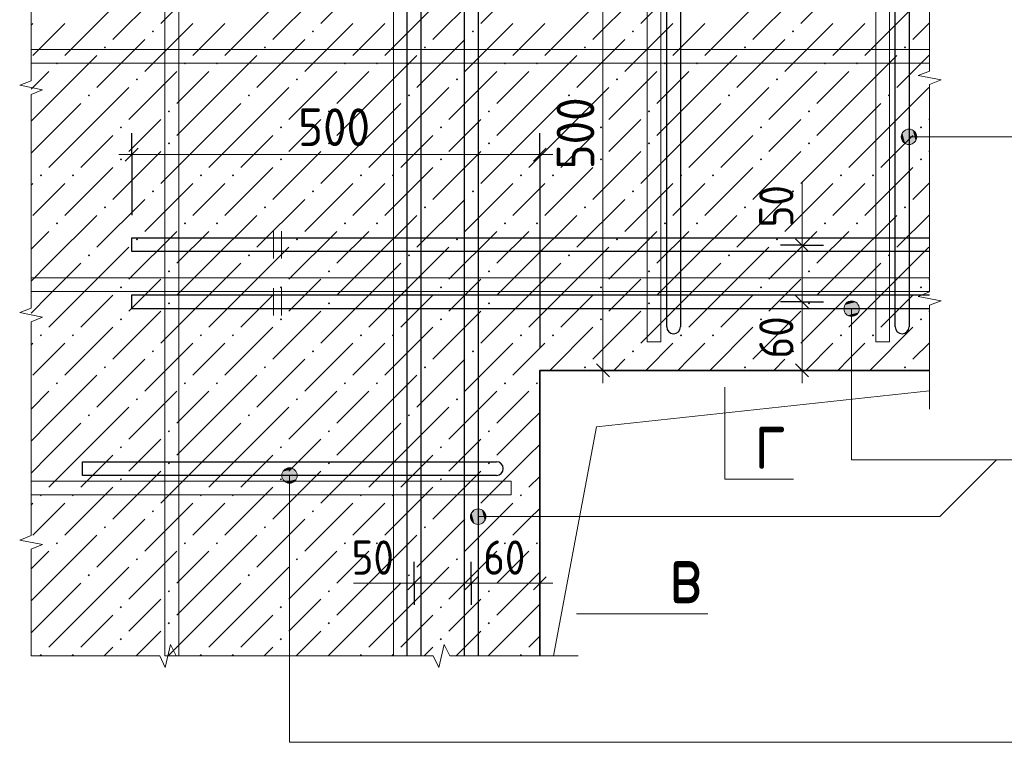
# Model space of a CAD drawing. Header units: millimetres. Extents: x 0 to 59400, y 0 to 42000.
# Tile 11 of 22: x 47408 to 53152, y 19428 to 23645. Entities that reach past the tile are written whole.
import ezdxf

# ---------------------------------------------------------------- set-up
doc = ezdxf.new("R2010")
doc.units = ezdxf.units.MM
for name, color, linetype, lineweight in [('Standard', 7, 'Continuous', 25), ('Размерная линия_ общее', 7, 'Continuous', 13), ('Текст_ общее', 7, 'Continuous', 25)]:
    doc.layers.add(name, color=color, linetype=linetype, lineweight=lineweight)
doc.styles.add('ISOCPEUR', font='txt')

msp = doc.modelspace()

# ---------------------------------------------------------------- hatches: boundary and pattern name
at = {"layer": 'Standard', "linetype": 'Continuous', "lineweight": 13, "transparency": 33554687}
for points in [[(48178.9, 23576.9), (48185.4, 23583.4), (48191.9, 23576.9), (48185.4, 23570.4)], [(49112.3, 23576.9), (49118.8, 23583.4), (49125.3, 23576.9), (49118.8, 23570.4)], [(50045.6, 23576.9), (50052.1, 23583.4), (50058.6, 23576.9), (50052.1, 23570.4)], [(50978.9, 23576.9), (50985.4, 23583.4), (50991.9, 23576.9), (50985.4, 23570.4)], [(51912.3, 23576.9), (51918.8, 23583.4), (51925.3, 23576.9), (51918.8, 23570.4)], [(47898.9, 23483.6), (47905.4, 23490.1), (47911.9, 23483.6), (47905.4, 23477.1)], [(48832.3, 23483.6), (48838.8, 23490.1), (48845.3, 23483.6), (48838.8, 23477.1)], [(49765.6, 23483.6), (49772.1, 23490.1), (49778.6, 23483.6), (49772.1, 23477.1)], [(50698.9, 23483.6), (50705.4, 23490.1), (50711.9, 23483.6), (50705.4, 23477.1)], [(51632.3, 23483.6), (51638.8, 23490.1), (51645.3, 23483.6), (51638.8, 23477.1)], [(52565.6, 23483.6), (52572.1, 23490.1), (52578.6, 23483.6), (52572.1, 23477.1)], [(47618.9, 23390.2), (47625.4, 23396.7), (47631.9, 23390.2), (47625.4, 23383.7)], [(48365.6, 23390.2), (48372.1, 23396.7), (48378.6, 23390.2), (48372.1, 23383.7)], [(48552.3, 23390.2), (48558.8, 23396.7), (48565.3, 23390.2), (48558.8, 23383.7)], [(49298.9, 23390.2), (49305.4, 23396.7), (49311.9, 23390.2), (49305.4, 23383.7)], [(49485.6, 23390.2), (49492.1, 23396.7), (49498.6, 23390.2), (49492.1, 23383.7)], [(50232.3, 23390.2), (50238.8, 23396.7), (50245.3, 23390.2), (50238.8, 23383.7)], [(50418.9, 23390.2), (50425.4, 23396.7), (50431.9, 23390.2), (50425.4, 23383.7)], [(51165.6, 23390.2), (51172.1, 23396.7), (51178.6, 23390.2), (51172.1, 23383.7)], [(51352.3, 23390.2), (51358.8, 23396.7), (51365.3, 23390.2), (51358.8, 23383.7)], [(52098.9, 23390.2), (52105.4, 23396.7), (52111.9, 23390.2), (52105.4, 23383.7)], [(52285.6, 23390.2), (52292.1, 23396.7), (52298.6, 23390.2), (52292.1, 23383.7)], [(48085.6, 23296.9), (48092.1, 23303.4), (48098.6, 23296.9), (48092.1, 23290.4)], [(49018.9, 23296.9), (49025.4, 23303.4), (49031.9, 23296.9), (49025.4, 23290.4)], [(49952.3, 23296.9), (49958.8, 23303.4), (49965.3, 23296.9), (49958.8, 23290.4)], [(50885.6, 23296.9), (50892.1, 23303.4), (50898.6, 23296.9), (50892.1, 23290.4)], [(51818.9, 23296.9), (51825.4, 23303.4), (51831.9, 23296.9), (51825.4, 23290.4)], [(47805.6, 23203.6), (47812.1, 23210.1), (47818.6, 23203.6), (47812.1, 23197.1)], [(48738.9, 23203.6), (48745.4, 23210.1), (48751.9, 23203.6), (48745.4, 23197.1)], [(49672.3, 23203.6), (49678.8, 23210.1), (49685.3, 23203.6), (49678.8, 23197.1)], [(50605.6, 23203.6), (50612.1, 23210.1), (50618.6, 23203.6), (50612.1, 23197.1)], [(51538.9, 23203.6), (51545.4, 23210.1), (51551.9, 23203.6), (51545.4, 23197.1)], [(52472.3, 23203.6), (52478.8, 23210.1), (52485.3, 23203.6), (52478.8, 23197.1)], [(48272.3, 23110.2), (48278.8, 23116.7), (48285.3, 23110.2), (48278.8, 23103.7)], [(49205.6, 23110.2), (49212.1, 23116.7), (49218.6, 23110.2), (49212.1, 23103.7)], [(50138.9, 23110.2), (50145.4, 23116.7), (50151.9, 23110.2), (50145.4, 23103.7)], [(51072.3, 23110.2), (51078.8, 23116.7), (51085.3, 23110.2), (51078.8, 23103.7)], [(52005.6, 23110.2), (52012.1, 23116.7), (52018.6, 23110.2), (52012.1, 23103.7)], [(47992.3, 23016.9), (47998.8, 23023.4), (48005.3, 23016.9), (47998.8, 23010.4)], [(48925.6, 23016.9), (48932.1, 23023.4), (48938.6, 23016.9), (48932.1, 23010.4)], [(49858.9, 23016.9), (49865.4, 23023.4), (49871.9, 23016.9), (49865.4, 23010.4)], [(50792.3, 23016.9), (50798.8, 23023.4), (50805.3, 23016.9), (50798.8, 23010.4)], [(51725.6, 23016.9), (51732.1, 23023.4), (51738.6, 23016.9), (51732.1, 23010.4)], [(52658.9, 23016.9), (52665.4, 23023.4), (52671.9, 23016.9), (52665.4, 23010.4)], [(48272.3, 22923.6), (48278.8, 22930.1), (48285.3, 22923.6), (48278.8, 22917.1)], [(49205.6, 22923.6), (49212.1, 22930.1), (49218.6, 22923.6), (49212.1, 22917.1)], [(50138.9, 22923.6), (50145.4, 22930.1), (50151.9, 22923.6), (50145.4, 22917.1)], [(51072.3, 22923.6), (51078.8, 22930.1), (51085.3, 22923.6), (51078.8, 22917.1)], [(52005.6, 22923.6), (52012.1, 22930.1), (52018.6, 22923.6), (52012.1, 22917.1)], [(47992.3, 22830.2), (47998.8, 22836.7), (48005.3, 22830.2), (47998.8, 22823.7)], [(48925.6, 22830.2), (48932.1, 22836.7), (48938.6, 22830.2), (48932.1, 22823.7)], [(49858.9, 22830.2), (49865.4, 22836.7), (49871.9, 22830.2), (49865.4, 22823.7)], [(50792.3, 22830.2), (50798.8, 22836.7), (50805.3, 22830.2), (50798.8, 22823.7)], [(51725.6, 22830.2), (51732.1, 22836.7), (51738.6, 22830.2), (51732.1, 22823.7)], [(52658.9, 22830.2), (52665.4, 22836.7), (52671.9, 22830.2), (52665.4, 22823.7)], [(47525.6, 22736.9), (47532.1, 22743.4), (47538.6, 22736.9), (47532.1, 22730.4)], [(47712.3, 22736.9), (47718.8, 22743.4), (47725.3, 22736.9), (47718.8, 22730.4)], [(48458.9, 22736.9), (48465.4, 22743.4), (48471.9, 22736.9), (48465.4, 22730.4)], [(48645.6, 22736.9), (48652.1, 22743.4), (48658.6, 22736.9), (48652.1, 22730.4)], [(49392.3, 22736.9), (49398.8, 22743.4), (49405.3, 22736.9), (49398.8, 22730.4)], [(49578.9, 22736.9), (49585.4, 22743.4), (49591.9, 22736.9), (49585.4, 22730.4)], [(50325.6, 22736.9), (50332.1, 22743.4), (50338.6, 22736.9), (50332.1, 22730.4)], [(50512.3, 22736.9), (50518.8, 22743.4), (50525.3, 22736.9), (50518.8, 22730.4)], [(51258.9, 22736.9), (51265.4, 22743.4), (51271.9, 22736.9), (51265.4, 22730.4)], [(51445.6, 22736.9), (51452.1, 22743.4), (51458.6, 22736.9), (51452.1, 22730.4)], [(52192.3, 22736.9), (52198.8, 22743.4), (52205.3, 22736.9), (52198.8, 22730.4)], [(52378.9, 22736.9), (52385.4, 22743.4), (52391.9, 22736.9), (52385.4, 22730.4)], [(48178.9, 22643.6), (48185.4, 22650.1), (48191.9, 22643.6), (48185.4, 22637.1)], [(49112.3, 22643.6), (49118.8, 22650.1), (49125.3, 22643.6), (49118.8, 22637.1)], [(50045.6, 22643.6), (50052.1, 22650.1), (50058.6, 22643.6), (50052.1, 22637.1)], [(50978.9, 22643.6), (50985.4, 22650.1), (50991.9, 22643.6), (50985.4, 22637.1)], [(51912.3, 22643.6), (51918.8, 22650.1), (51925.3, 22643.6), (51918.8, 22637.1)], [(47898.9, 22550.2), (47905.4, 22556.7), (47911.9, 22550.2), (47905.4, 22543.7)], [(48832.3, 22550.2), (48838.8, 22556.7), (48845.3, 22550.2), (48838.8, 22543.7)], [(49765.6, 22550.2), (49772.1, 22556.7), (49778.6, 22550.2), (49772.1, 22543.7)], [(50698.9, 22550.2), (50705.4, 22556.7), (50711.9, 22550.2), (50705.4, 22543.7)], [(51632.3, 22550.2), (51638.8, 22556.7), (51645.3, 22550.2), (51638.8, 22543.7)], [(52565.6, 22550.2), (52572.1, 22556.7), (52578.6, 22550.2), (52572.1, 22543.7)], [(47618.9, 22456.9), (47625.4, 22463.4), (47631.9, 22456.9), (47625.4, 22450.4)], [(48365.6, 22456.9), (48372.1, 22463.4), (48378.6, 22456.9), (48372.1, 22450.4)], [(48552.3, 22456.9), (48558.8, 22463.4), (48565.3, 22456.9), (48558.8, 22450.4)], [(49298.9, 22456.9), (49305.4, 22463.4), (49311.9, 22456.9), (49305.4, 22450.4)], [(49485.6, 22456.9), (49492.1, 22463.4), (49498.6, 22456.9), (49492.1, 22450.4)], [(50232.3, 22456.9), (50238.8, 22463.4), (50245.3, 22456.9), (50238.8, 22450.4)], [(50418.9, 22456.9), (50425.4, 22463.4), (50431.9, 22456.9), (50425.4, 22450.4)], [(51165.6, 22456.9), (51172.1, 22463.4), (51178.6, 22456.9), (51172.1, 22450.4)], [(51352.3, 22456.9), (51358.8, 22463.4), (51365.3, 22456.9), (51358.8, 22450.4)], [(52098.9, 22456.9), (52105.4, 22463.4), (52111.9, 22456.9), (52105.4, 22450.4)], [(52285.6, 22456.9), (52292.1, 22463.4), (52298.6, 22456.9), (52292.1, 22450.4)], [(48085.6, 22363.5), (48092.1, 22370.1), (48098.6, 22363.5), (48092.1, 22357.1)], [(49018.9, 22363.5), (49025.4, 22370.1), (49031.9, 22363.5), (49025.4, 22357.1)], [(49952.3, 22363.5), (49958.8, 22370.1), (49965.3, 22363.5), (49958.8, 22357.1)], [(50885.6, 22363.5), (50892.1, 22370.1), (50898.6, 22363.5), (50892.1, 22357.1)], [(51818.9, 22363.5), (51825.4, 22370.1), (51831.9, 22363.5), (51825.4, 22357.1)], [(47805.6, 22270.2), (47812.1, 22276.7), (47818.6, 22270.2), (47812.1, 22263.7)], [(48738.9, 22270.2), (48745.4, 22276.7), (48751.9, 22270.2), (48745.4, 22263.7)], [(49672.3, 22270.2), (49678.8, 22276.7), (49685.3, 22270.2), (49678.8, 22263.7)], [(50605.6, 22270.2), (50612.1, 22276.7), (50618.6, 22270.2), (50612.1, 22263.7)], [(51538.9, 22270.2), (51545.4, 22276.7), (51551.9, 22270.2), (51545.4, 22263.7)], [(52472.3, 22270.2), (52478.8, 22276.7), (52485.3, 22270.2), (52478.8, 22263.7)], [(48272.3, 22176.9), (48278.8, 22183.4), (48285.3, 22176.9), (48278.8, 22170.4)], [(49205.6, 22176.9), (49212.1, 22183.4), (49218.6, 22176.9), (49212.1, 22170.4)], [(50138.9, 22176.9), (50145.4, 22183.4), (50151.9, 22176.9), (50145.4, 22170.4)], [(51072.3, 22176.9), (51078.8, 22183.4), (51085.3, 22176.9), (51078.8, 22170.4)], [(52005.6, 22176.9), (52012.1, 22183.4), (52018.6, 22176.9), (52012.1, 22170.4)], [(47992.3, 22083.6), (47998.8, 22090.1), (48005.3, 22083.6), (47998.8, 22077.1)], [(48925.6, 22083.6), (48932.1, 22090.1), (48938.6, 22083.6), (48932.1, 22077.1)], [(49858.9, 22083.6), (49865.4, 22090.1), (49871.9, 22083.6), (49865.4, 22077.1)], [(50792.3, 22083.6), (50798.8, 22090.1), (50805.3, 22083.6), (50798.8, 22077.1)], [(51725.6, 22083.6), (51732.1, 22090.1), (51738.6, 22083.6), (51732.1, 22077.1)], [(52658.9, 22083.6), (52665.4, 22090.1), (52671.9, 22083.6), (52665.4, 22077.1)], [(48272.3, 21990.2), (48278.8, 21996.7), (48285.3, 21990.2), (48278.8, 21983.7)], [(49205.6, 21990.2), (49212.1, 21996.7), (49218.6, 21990.2), (49212.1, 21983.7)], [(50138.9, 21990.2), (50145.4, 21996.7), (50151.9, 21990.2), (50145.4, 21983.7)], [(51072.3, 21990.2), (51078.8, 21996.7), (51085.3, 21990.2), (51078.8, 21983.7)], [(52005.6, 21990.2), (52012.1, 21996.7), (52018.6, 21990.2), (52012.1, 21983.7)], [(47992.3, 21896.9), (47998.8, 21903.4), (48005.3, 21896.9), (47998.8, 21890.4)], [(48925.6, 21896.9), (48932.1, 21903.4), (48938.6, 21896.9), (48932.1, 21890.4)], [(49858.9, 21896.9), (49865.4, 21903.4), (49871.9, 21896.9), (49865.4, 21890.4)], [(50792.3, 21896.9), (50798.8, 21903.4), (50805.3, 21896.9), (50798.8, 21890.4)], [(51725.6, 21896.9), (51732.1, 21903.4), (51738.6, 21896.9), (51732.1, 21890.4)], [(52658.9, 21896.9), (52665.4, 21903.4), (52671.9, 21896.9), (52665.4, 21890.4)], [(47525.6, 21803.6), (47532.1, 21810.1), (47538.6, 21803.6), (47532.1, 21797.1)], [(47712.3, 21803.6), (47718.8, 21810.1), (47725.3, 21803.6), (47718.8, 21797.1)], [(48458.9, 21803.6), (48465.4, 21810.1), (48471.9, 21803.6), (48465.4, 21797.1)], [(48645.6, 21803.6), (48652.1, 21810.1), (48658.6, 21803.6), (48652.1, 21797.1)], [(49392.3, 21803.6), (49398.8, 21810.1), (49405.3, 21803.6), (49398.8, 21797.1)], [(49578.9, 21803.6), (49585.4, 21810.1), (49591.9, 21803.6), (49585.4, 21797.1)], [(50325.6, 21803.6), (50332.1, 21810.1), (50338.6, 21803.6), (50332.1, 21797.1)], [(50512.3, 21803.6), (50518.8, 21810.1), (50525.3, 21803.6), (50518.8, 21797.1)], [(51258.9, 21803.6), (51265.4, 21810.1), (51271.9, 21803.6), (51265.4, 21797.1)], [(51445.6, 21803.6), (51452.1, 21810.1), (51458.6, 21803.6), (51452.1, 21797.1)], [(52192.3, 21803.6), (52198.8, 21810.1), (52205.3, 21803.6), (52198.8, 21797.1)], [(52378.9, 21803.6), (52385.4, 21810.1), (52391.9, 21803.6), (52385.4, 21797.1)], [(48178.9, 21710.2), (48185.4, 21716.7), (48191.9, 21710.2), (48185.4, 21703.7)], [(49112.3, 21710.2), (49118.8, 21716.7), (49125.3, 21710.2), (49118.8, 21703.7)], [(50045.6, 21710.2), (50052.1, 21716.7), (50058.6, 21710.2), (50052.1, 21703.7)], [(50978.9, 21710.2), (50985.4, 21716.7), (50991.9, 21710.2), (50985.4, 21703.7)], [(51912.3, 21710.2), (51918.8, 21716.7), (51925.3, 21710.2), (51918.8, 21703.7)], [(47898.9, 21616.9), (47905.4, 21623.4), (47911.9, 21616.9), (47905.4, 21610.4)], [(48832.3, 21616.9), (48838.8, 21623.4), (48845.3, 21616.9), (48838.8, 21610.4)], [(49765.6, 21616.9), (49772.1, 21623.4), (49778.6, 21616.9), (49772.1, 21610.4)], [(50698.9, 21616.9), (50705.4, 21623.4), (50711.9, 21616.9), (50705.4, 21610.4)], [(51632.3, 21616.9), (51638.8, 21623.4), (51645.3, 21616.9), (51638.8, 21610.4)], [(52565.6, 21616.9), (52572.1, 21623.4), (52578.6, 21616.9), (52572.1, 21610.4)], [(47618.9, 21523.6), (47625.4, 21530.1), (47631.9, 21523.6), (47625.4, 21517.1)], [(48365.6, 21523.6), (48372.1, 21530.1), (48378.6, 21523.6), (48372.1, 21517.1)], [(48552.3, 21523.6), (48558.8, 21530.1), (48565.3, 21523.6), (48558.8, 21517.1)], [(49298.9, 21523.6), (49305.4, 21530.1), (49311.9, 21523.6), (49305.4, 21517.1)], [(49485.6, 21523.6), (49492.1, 21530.1), (49498.6, 21523.6), (49492.1, 21517.1)], [(50232.3, 21523.6), (50238.8, 21530.1), (50245.3, 21523.6), (50238.8, 21517.1)], [(50418.9, 21523.6), (50425.4, 21530.1), (50431.9, 21523.6), (50425.4, 21517.1)], [(48085.6, 21430.2), (48092.1, 21436.7), (48098.6, 21430.2), (48092.1, 21423.7)], [(49018.9, 21430.2), (49025.4, 21436.7), (49031.9, 21430.2), (49025.4, 21423.7)], [(49952.3, 21430.2), (49958.8, 21436.7), (49965.3, 21430.2), (49958.8, 21423.7)], [(47805.6, 21336.9), (47812.1, 21343.4), (47818.6, 21336.9), (47812.1, 21330.4)], [(48738.9, 21336.9), (48745.4, 21343.4), (48751.9, 21336.9), (48745.4, 21330.4)], [(49672.3, 21336.9), (49678.8, 21343.4), (49685.3, 21336.9), (49678.8, 21330.4)], [(48272.3, 21243.6), (48278.8, 21250.1), (48285.3, 21243.6), (48278.8, 21237.1)], [(49205.6, 21243.6), (49212.1, 21250.1), (49218.6, 21243.6), (49212.1, 21237.1)], [(50138.9, 21243.6), (50145.4, 21250.1), (50151.9, 21243.6), (50145.4, 21237.1)], [(47992.3, 21150.2), (47998.8, 21156.7), (48005.3, 21150.2), (47998.8, 21143.7)], [(48925.6, 21150.2), (48932.1, 21156.7), (48938.6, 21150.2), (48932.1, 21143.7)], [(49858.9, 21150.2), (49865.4, 21156.7), (49871.9, 21150.2), (49865.4, 21143.7)], [(48272.3, 21056.9), (48278.8, 21063.4), (48285.3, 21056.9), (48278.8, 21050.4)], [(49205.6, 21056.9), (49212.1, 21063.4), (49218.6, 21056.9), (49212.1, 21050.4)], [(50138.9, 21056.9), (50145.4, 21063.4), (50151.9, 21056.9), (50145.4, 21050.4)], [(47992.3, 20963.5), (47998.8, 20970.1), (48005.3, 20963.5), (47998.8, 20957.1)], [(48925.6, 20963.5), (48932.1, 20970.1), (48938.6, 20963.5), (48932.1, 20957.1)], [(49858.9, 20963.5), (49865.4, 20970.1), (49871.9, 20963.5), (49865.4, 20957.1)], [(47525.6, 20870.2), (47532.1, 20876.7), (47538.6, 20870.2), (47532.1, 20863.7)], [(47712.3, 20870.2), (47718.8, 20876.7), (47725.3, 20870.2), (47718.8, 20863.7)], [(48458.9, 20870.2), (48465.4, 20876.7), (48471.9, 20870.2), (48465.4, 20863.7)], [(48645.6, 20870.2), (48652.1, 20876.7), (48658.6, 20870.2), (48652.1, 20863.7)], [(49392.3, 20870.2), (49398.8, 20876.7), (49405.3, 20870.2), (49398.8, 20863.7)], [(49578.9, 20870.2), (49585.4, 20876.7), (49591.9, 20870.2), (49585.4, 20863.7)], [(50325.6, 20870.2), (50332.1, 20876.7), (50338.6, 20870.2), (50332.1, 20863.7)], [(48178.9, 20776.9), (48185.4, 20783.4), (48191.9, 20776.9), (48185.4, 20770.4)], [(49112.3, 20776.9), (49118.8, 20783.4), (49125.3, 20776.9), (49118.8, 20770.4)], [(50045.6, 20776.9), (50052.1, 20783.4), (50058.6, 20776.9), (50052.1, 20770.4)], [(47898.9, 20683.6), (47905.4, 20690.1), (47911.9, 20683.6), (47905.4, 20677.1)], [(48832.3, 20683.6), (48838.8, 20690.1), (48845.3, 20683.6), (48838.8, 20677.1)], [(49765.6, 20683.6), (49772.1, 20690.1), (49778.6, 20683.6), (49772.1, 20677.1)], [(47618.9, 20590.2), (47625.4, 20596.7), (47631.9, 20590.2), (47625.4, 20583.7)], [(48365.6, 20590.2), (48372.1, 20596.7), (48378.6, 20590.2), (48372.1, 20583.7)], [(48552.3, 20590.2), (48558.8, 20596.7), (48565.3, 20590.2), (48558.8, 20583.7)], [(49298.9, 20590.2), (49305.4, 20596.7), (49311.9, 20590.2), (49305.4, 20583.7)], [(49485.6, 20590.2), (49492.1, 20596.7), (49498.6, 20590.2), (49492.1, 20583.7)], [(50232.3, 20590.2), (50238.8, 20596.7), (50245.3, 20590.2), (50238.8, 20583.7)], [(50418.9, 20590.2), (50425.4, 20596.7), (50431.9, 20590.2), (50425.4, 20583.7)], [(48085.6, 20496.9), (48092.1, 20503.4), (48098.6, 20496.9), (48092.1, 20490.4)], [(49018.9, 20496.9), (49025.4, 20503.4), (49031.9, 20496.9), (49025.4, 20490.4)], [(49952.3, 20496.9), (49958.8, 20503.4), (49965.3, 20496.9), (49958.8, 20490.4)], [(47805.6, 20403.6), (47812.1, 20410.1), (47818.6, 20403.6), (47812.1, 20397.1)], [(48738.9, 20403.6), (48745.4, 20410.1), (48751.9, 20403.6), (48745.4, 20397.1)], [(49672.3, 20403.6), (49678.8, 20410.1), (49685.3, 20403.6), (49678.8, 20397.1)], [(48272.3, 20310.2), (48278.8, 20316.7), (48285.3, 20310.2), (48278.8, 20303.7)], [(49205.6, 20310.2), (49212.1, 20316.7), (49218.6, 20310.2), (49212.1, 20303.7)], [(50138.9, 20310.2), (50145.4, 20316.7), (50151.9, 20310.2), (50145.4, 20303.7)], [(47992.3, 20216.9), (47998.8, 20223.4), (48005.3, 20216.9), (47998.8, 20210.4)], [(48925.6, 20216.9), (48932.1, 20223.4), (48938.6, 20216.9), (48932.1, 20210.4)], [(49858.9, 20216.9), (49865.4, 20223.4), (49871.9, 20216.9), (49865.4, 20210.4)], [(48272.3, 20123.6), (48278.8, 20130.1), (48285.3, 20123.6), (48278.8, 20117.1)], [(49205.6, 20123.6), (49212.1, 20130.1), (49218.6, 20123.6), (49212.1, 20117.1)], [(50138.9, 20123.6), (50145.4, 20130.1), (50151.9, 20123.6), (50145.4, 20117.1)], [(47992.3, 20030.2), (47998.8, 20036.7), (48005.3, 20030.2), (47998.8, 20023.7)], [(48925.6, 20030.2), (48932.1, 20036.7), (48938.6, 20030.2), (48932.1, 20023.7)], [(49858.9, 20030.2), (49865.4, 20036.7), (49871.9, 20030.2), (49865.4, 20023.7)], [(47525.6, 19936.9), (47532.1, 19943.4), (47538.6, 19936.9), (47533.8, 19932), (47530.5, 19932)], [(47712.3, 19936.9), (47718.8, 19943.4), (47725.3, 19936.9), (47720.4, 19932), (47717.1, 19932)], [(48458.9, 19936.9), (48465.4, 19943.4), (48471.9, 19936.9), (48467.1, 19932), (48463.8, 19932)], [(48645.6, 19936.9), (48652.1, 19943.4), (48658.6, 19936.9), (48653.8, 19932), (48650.5, 19932)], [(49392.3, 19936.9), (49398.8, 19943.4), (49405.3, 19936.9), (49400.4, 19932), (49397.1, 19932)], [(49578.9, 19936.9), (49585.4, 19943.4), (49591.9, 19936.9), (49587.1, 19932), (49583.8, 19932)], [(50325.6, 19936.9), (50332.1, 19943.4), (50338.6, 19936.9), (50333.8, 19932), (50330.5, 19932)]]:
    msp.add_hatch(color=7, dxfattribs=at).paths.add_polyline_path(points, flags=16)
for points in [[(52556.9, 22939.1), (52556.9, 22984.1), (52550.6, 22961.6)], [(52573.1, 22922.9), (52573.1, 23000.3), (52556.9, 22984.1)], [(52573.1, 22922.9), (52556.9, 22984.1), (52556.9, 22939.1)], [(52595.6, 22916.6), (52595.6, 23006.6), (52573.1, 23000.3)], [(52595.6, 22916.6), (52573.1, 23000.3), (52573.1, 22922.9)], [(52618.1, 22922.9), (52618.1, 23000.3), (52595.6, 23006.6)], [(52618.1, 22922.9), (52595.6, 23006.6), (52595.6, 22916.6)], [(52634.3, 22939.1), (52634.3, 22984.1), (52618.1, 23000.3)], [(52634.3, 22939.1), (52618.1, 23000.3), (52618.1, 22922.9)], [(52634.3, 22984.1), (52634.3, 22939.1), (52640.6, 22961.6)], [(48943.6, 21007.9), (49021, 21007.9), (49004.8, 21024.1)], [(48943.6, 21007.9), (49004.8, 21024.1), (48959.8, 21024.1)], [(48959.8, 21024.1), (49004.8, 21024.1), (48982.3, 21030.4)], [(48937.3, 20985.4), (49027.3, 20985.4), (49021, 21007.9)], [(48937.3, 20985.4), (49021, 21007.9), (48943.6, 21007.9)], [(48943.6, 20962.9), (49027.3, 20985.4), (48937.3, 20985.4)], [(48943.6, 20962.9), (49021, 20962.9), (49027.3, 20985.4)], [(48959.8, 20946.7), (49021, 20962.9), (48943.6, 20962.9)], [(48959.8, 20946.7), (49004.8, 20946.7), (49021, 20962.9)], [(49004.8, 20946.7), (48959.8, 20946.7), (48982.3, 20940.4)]]:
    msp.add_hatch(color=7, dxfattribs=at).paths.add_polyline_path(points)
at = {"layer": 'Текст_ общее', "linetype": 'Continuous', "lineweight": 13, "transparency": 33554687}
for points in [[(52283.2, 21997.4), (52238.2, 21997.4), (52222, 21981.2)], [(52283.2, 21997.4), (52222, 21981.2), (52299.4, 21981.2)], [(52238.2, 21997.4), (52283.2, 21997.4), (52260.7, 22003.7)], [(52299.4, 21981.2), (52222, 21981.2), (52215.7, 21958.7)], [(52299.4, 21981.2), (52215.7, 21958.7), (52305.7, 21958.7)], [(52305.7, 21958.7), (52215.7, 21958.7), (52222, 21936.2)], [(52305.7, 21958.7), (52222, 21936.2), (52299.4, 21936.2)], [(52299.4, 21936.2), (52222, 21936.2), (52238.2, 21920)], [(52299.4, 21936.2), (52238.2, 21920), (52283.2, 21920)], [(52283.2, 21920), (52238.2, 21920), (52260.7, 21913.7)], [(50043.6, 20722.6), (50043.6, 20767.6), (50037.3, 20745.1)], [(50043.6, 20767.6), (50059.8, 20706.4), (50059.8, 20783.8)], [(50043.6, 20767.6), (50043.6, 20722.6), (50059.8, 20706.4)], [(50059.8, 20783.8), (50082.3, 20700.1), (50082.3, 20790.1)], [(50059.8, 20783.8), (50059.8, 20706.4), (50082.3, 20700.1)], [(50082.3, 20790.1), (50082.3, 20700.1), (50104.8, 20706.4)], [(50082.3, 20790.1), (50104.8, 20706.4), (50104.8, 20783.8)], [(50104.8, 20783.8), (50104.8, 20706.4), (50121, 20722.6)], [(50104.8, 20783.8), (50121, 20722.6), (50121, 20767.6)], [(50121, 20767.6), (50121, 20722.6), (50127.3, 20745.1)]]:
    msp.add_hatch(color=7, dxfattribs=at).paths.add_polyline_path(points)

# ---------------------------------------------------------------- linework, layer by layer
at = {"layer": 'Standard', "color": 7, "linetype": 'Continuous', "lineweight": 25, "transparency": 33554687}
for p, q in [((49748.9, 24385.4), (49748.9, 19932)), ((50082.3, 24385.4), (50082.3, 19932)), ((48061.6, 22372), (52715.6, 22372)), ((48061.6, 22038.7), (52715.6, 22038.7))]:
    msp.add_line(p, q, dxfattribs=at)
at = {"layer": 'Standard', "color": 7, "linetype": 'Continuous', "lineweight": 13, "transparency": 33554687}
for p, q in [((52715.6, 23345.4), (52715.6, 23951.1)), ((47475, 23913), (47475, 23289.3)), ((52648.9, 23319.6), (52715.6, 23345.4)), ((52782.3, 23293.8), (52648.9, 23319.6)), ((47475, 23289.3), (47408.3, 23262.8)), ((47408.3, 23262.8), (47541.6, 23236.3)), ((52715.6, 23268), (52782.3, 23293.8)), ((52715.6, 22662.2), (52715.6, 23268)), ((47541.6, 23236.3), (47475, 23209.7)), ((47475, 23209.7), (47475, 22586)), ((52595.6, 23006.6), (52595.6, 23006.6)), ((52550.6, 22961.6), (52550.6, 22961.6)), ((52595.6, 22916.6), (52595.6, 22916.6)), ((52640.6, 22961.6), (52640.6, 22961.6)), ((51971.6, 22329.5), (51971.6, 22696.2)), ((52715.6, 22056.5), (52715.6, 22662.2)), ((47475, 22586), (47475, 21962.3)), ((48888.3, 22252), (48888.3, 22412)), ((48935, 22252), (48935, 22412)), ((48888.3, 21918.7), (48888.3, 22078.7)), ((48935, 21918.7), (48935, 22078.7)), ((52648.9, 22030.7), (52715.6, 22056.5)), ((52782.3, 22004.9), (52648.9, 22030.7)), ((52715.6, 21979.1), (52782.3, 22004.9)), ((47475, 21962.3), (47408.3, 21935.8)), ((52715.6, 21373.4), (52715.6, 21979.1)), ((47408.3, 21935.8), (47541.6, 21909.3)), ((47541.6, 21909.3), (47475, 21882.7)), ((47475, 21882.7), (47475, 21259)), ((51521.6, 21500.9), (51521.6, 20963.1)), ((47475, 21259), (47475, 20635.4)), ((48982.3, 21030.4), (48982.3, 21030.4)), ((48937.3, 20985.4), (48937.3, 20985.4)), ((49027.3, 20985.4), (49027.3, 20985.4)), ((51521.6, 20963.1), (51921.6, 20963.1)), ((48982.3, 20940.4), (48982.3, 20940.4)), ((47475, 20635.4), (47408.3, 20608.8)), ((47408.3, 20608.8), (47541.6, 20582.3)), ((47541.6, 20582.3), (47475, 20555.7)), ((47475, 20555.7), (47475, 19932)), ((49708.9, 20356.4), (49355.6, 20356.4)), ((50656.2, 20178.4), (51422.9, 20178.4)), ((48257, 19865.4), (48288.9, 19998.7)), ((48288.9, 19998.7), (48320.8, 19932)), ((49852.9, 19865.4), (49884.8, 19998.7)), ((49884.8, 19998.7), (49916.7, 19932)), ((47475, 19932), (47475, 19932)), ((47475, 19932), (48225, 19932)), ((47475, 19932), (47475, 19932)), ((48225, 19932), (48257, 19865.4)), ((48320.8, 19932), (49070.9, 19932)), ((49070.9, 19932), (49821, 19932)), ((49821, 19932), (49852.9, 19865.4)), ((49916.7, 19932), (50666.8, 19932)), ((50666.8, 19932), (50666.8, 19932))]:
    msp.add_line(p, q, dxfattribs=at)
at = {"layer": 'Standard', "color": 254, "linetype": 'Continuous', "lineweight": 13, "transparency": 33554687}
for p, q in [((48512.1, 23903.6), (48232.1, 23623.6)), ((49445.4, 23903.6), (49165.4, 23623.6)), ((50378.8, 23903.6), (50098.8, 23623.6)), ((51312.1, 23903.6), (51032.1, 23623.6)), ((52245.4, 23903.6), (51965.4, 23623.6)), ((48232.1, 23810.2), (47952.1, 23530.2)), ((49165.4, 23810.2), (48885.4, 23530.2)), ((50098.8, 23810.2), (49818.8, 23530.2)), ((51032.1, 23810.2), (50752.1, 23530.2)), ((51965.4, 23810.2), (51685.4, 23530.2)), ((47952.1, 23716.9), (47672.1, 23436.9)), ((48885.4, 23716.9), (48605.4, 23436.9)), ((49818.8, 23716.9), (49538.8, 23436.9)), ((50752.1, 23716.9), (50472.1, 23436.9)), ((51685.4, 23716.9), (51405.4, 23436.9)), ((52618.8, 23716.9), (52338.8, 23436.9)), ((47485.4, 23623.6), (47475, 23613.1)), ((47578.8, 23530.2), (47672.1, 23623.6)), ((48418.8, 23623.6), (48138.8, 23343.6)), ((48512.1, 23530.2), (48605.4, 23623.6)), ((49352.1, 23623.6), (49072.1, 23343.6)), ((49445.4, 23530.2), (49538.8, 23623.6)), ((50285.4, 23623.6), (50005.4, 23343.6)), ((50378.8, 23530.2), (50472.1, 23623.6)), ((51218.8, 23623.6), (50938.8, 23343.6)), ((51312.1, 23530.2), (51405.4, 23623.6)), ((52152.1, 23623.6), (51872.1, 23343.6)), ((52245.4, 23530.2), (52338.8, 23623.6)), ((52715.6, 23627.1), (52618.8, 23530.2)), ((47485.4, 23436.9), (47578.8, 23530.2)), ((48138.8, 23530.2), (47858.8, 23250.2)), ((48418.8, 23436.9), (48512.1, 23530.2)), ((49072.1, 23530.2), (48792.1, 23250.2)), ((49352.1, 23436.9), (49445.4, 23530.2)), ((50005.4, 23530.2), (49725.4, 23250.2)), ((50285.4, 23436.9), (50378.8, 23530.2)), ((50938.8, 23530.2), (50658.8, 23250.2)), ((51218.8, 23436.9), (51312.1, 23530.2)), ((51872.1, 23530.2), (51592.1, 23250.2)), ((52152.1, 23436.9), (52245.4, 23530.2)), ((47578.8, 23156.9), (47858.8, 23436.9)), ((48512.1, 23156.9), (48792.1, 23436.9)), ((49445.4, 23156.9), (49725.4, 23436.9)), ((50378.8, 23156.9), (50658.8, 23436.9)), ((51312.1, 23156.9), (51592.1, 23436.9)), ((52245.4, 23156.9), (52525.4, 23436.9)), ((52715.6, 23440.4), (52525.4, 23250.2)), ((47578.8, 23343.6), (47475, 23239.7)), ((48325.4, 23343.6), (48045.4, 23063.5)), ((48512.1, 23343.6), (48325.4, 23156.9)), ((49258.8, 23343.6), (48978.8, 23063.5)), ((49445.4, 23343.6), (49258.8, 23156.9)), ((50192.1, 23343.6), (49912.1, 23063.5)), ((50378.8, 23343.6), (50192.1, 23156.9)), ((51125.4, 23343.6), (50845.4, 23063.5)), ((51312.1, 23343.6), (51125.4, 23156.9)), ((52058.8, 23343.6), (51778.8, 23063.5)), ((52245.4, 23343.6), (52058.8, 23156.9)), ((47765.4, 22970.2), (48045.4, 23250.2)), ((48698.8, 22970.2), (48978.8, 23250.2)), ((49632.1, 22970.2), (49912.1, 23250.2)), ((50565.4, 22970.2), (50845.4, 23250.2)), ((51498.8, 22970.2), (51778.8, 23250.2)), ((52432.1, 22970.2), (52712.1, 23250.2)), ((47578.8, 23156.9), (47475, 23053.1)), ((47765.4, 23156.9), (47578.8, 22970.2)), ((48512.1, 23156.9), (48325.4, 22970.2)), ((48698.8, 23156.9), (48512.1, 22970.2)), ((49445.4, 23156.9), (49258.8, 22970.2)), ((49632.1, 23156.9), (49445.4, 22970.2)), ((50378.8, 23156.9), (50192.1, 22970.2)), ((50565.4, 23156.9), (50378.8, 22970.2)), ((51312.1, 23156.9), (51125.4, 22970.2)), ((51498.8, 23156.9), (51312.1, 22970.2)), ((52245.4, 23156.9), (52058.8, 22970.2)), ((52432.1, 23156.9), (52245.4, 22970.2)), ((48138.8, 22970.2), (48232.1, 23063.5)), ((49072.1, 22970.2), (49165.4, 23063.5)), ((50005.4, 22970.2), (50098.8, 23063.5)), ((50938.8, 22970.2), (51032.1, 23063.5)), ((51872.1, 22970.2), (51965.4, 23063.5)), ((52715.6, 23067.1), (52712.1, 23063.5)), ((47578.8, 22970.2), (47475, 22866.4)), ((47765.4, 22970.2), (47578.8, 22783.6)), ((47952.1, 22970.2), (47765.4, 22783.6)), ((48045.4, 22876.9), (48138.8, 22970.2)), ((48512.1, 22970.2), (48232.1, 22690.2)), ((48698.8, 22970.2), (48512.1, 22783.6)), ((48885.4, 22970.2), (48698.8, 22783.6)), ((48978.8, 22876.9), (49072.1, 22970.2)), ((49445.4, 22970.2), (49165.4, 22690.2)), ((49632.1, 22970.2), (49445.4, 22783.6)), ((49818.8, 22970.2), (49632.1, 22783.6)), ((49912.1, 22876.9), (50005.4, 22970.2)), ((50378.8, 22970.2), (50098.8, 22690.2)), ((50565.4, 22970.2), (50378.8, 22783.6)), ((50752.1, 22970.2), (50565.4, 22783.6)), ((50845.4, 22876.9), (50938.8, 22970.2)), ((51312.1, 22970.2), (51032.1, 22690.2)), ((51498.8, 22970.2), (51312.1, 22783.6)), ((51685.4, 22970.2), (51498.8, 22783.6)), ((51778.8, 22876.9), (51872.1, 22970.2)), ((52245.4, 22970.2), (51965.4, 22690.2)), ((52432.1, 22970.2), (52245.4, 22783.6)), ((52618.8, 22970.2), (52432.1, 22783.6)), ((48232.1, 22876.9), (47952.1, 22596.9)), ((49165.4, 22876.9), (48885.4, 22596.9)), ((50098.8, 22876.9), (49818.8, 22596.9)), ((51032.1, 22876.9), (50752.1, 22596.9)), ((51965.4, 22876.9), (51685.4, 22596.9)), ((52712.1, 22876.9), (52715.6, 22880.4)), ((47952.1, 22783.6), (47672.1, 22503.6)), ((48885.4, 22783.6), (48605.4, 22503.6)), ((49818.8, 22783.6), (49538.8, 22503.6)), ((50752.1, 22783.6), (50472.1, 22503.6)), ((51685.4, 22783.6), (51405.4, 22503.6)), ((52618.8, 22783.6), (52338.8, 22503.6)), ((47485.4, 22690.2), (47475, 22679.7)), ((47578.8, 22596.9), (47672.1, 22690.2)), ((48418.8, 22690.2), (48138.8, 22410.2)), ((48512.1, 22596.9), (48605.4, 22690.2)), ((49352.1, 22690.2), (49072.1, 22410.2)), ((49445.4, 22596.9), (49538.8, 22690.2)), ((50285.4, 22690.2), (50005.4, 22410.2)), ((50378.8, 22596.9), (50472.1, 22690.2)), ((51218.8, 22690.2), (50938.8, 22410.2)), ((51312.1, 22596.9), (51405.4, 22690.2)), ((52152.1, 22690.2), (51872.1, 22410.2)), ((52245.4, 22596.9), (52338.8, 22690.2)), ((52715.6, 22693.7), (52618.8, 22596.9)), ((47485.4, 22503.6), (47578.8, 22596.9)), ((48138.8, 22596.9), (47858.8, 22316.9)), ((48418.8, 22503.6), (48512.1, 22596.9)), ((49072.1, 22596.9), (48792.1, 22316.9)), ((49352.1, 22503.6), (49445.4, 22596.9)), ((50005.4, 22596.9), (49725.4, 22316.9)), ((50285.4, 22503.6), (50378.8, 22596.9)), ((50938.8, 22596.9), (50658.8, 22316.9)), ((51218.8, 22503.6), (51312.1, 22596.9)), ((51872.1, 22596.9), (51592.1, 22316.9)), ((52152.1, 22503.6), (52245.4, 22596.9)), ((47578.8, 22223.6), (47858.8, 22503.6)), ((48512.1, 22223.6), (48792.1, 22503.6)), ((49445.4, 22223.6), (49725.4, 22503.6)), ((50378.8, 22223.6), (50658.8, 22503.6)), ((51312.1, 22223.6), (51592.1, 22503.6)), ((52245.4, 22223.6), (52525.4, 22503.6)), ((52715.6, 22507.1), (52525.4, 22316.9)), ((47578.8, 22410.2), (47475, 22306.4)), ((48325.4, 22410.2), (48045.4, 22130.2)), ((48512.1, 22410.2), (48325.4, 22223.6)), ((49258.8, 22410.2), (48978.8, 22130.2)), ((49445.4, 22410.2), (49258.8, 22223.6)), ((50192.1, 22410.2), (49912.1, 22130.2)), ((50378.8, 22410.2), (50192.1, 22223.6)), ((51125.4, 22410.2), (50845.4, 22130.2)), ((51312.1, 22410.2), (51125.4, 22223.6)), ((52058.8, 22410.2), (51778.8, 22130.2)), ((52245.4, 22410.2), (52058.8, 22223.6)), ((47765.4, 22036.9), (48045.4, 22316.9)), ((48698.8, 22036.9), (48978.8, 22316.9)), ((49632.1, 22036.9), (49912.1, 22316.9)), ((50565.4, 22036.9), (50845.4, 22316.9)), ((51498.8, 22036.9), (51778.8, 22316.9)), ((52432.1, 22036.9), (52712.1, 22316.9)), ((47578.8, 22223.6), (47475, 22119.7)), ((47765.4, 22223.6), (47578.8, 22036.9)), ((48512.1, 22223.6), (48325.4, 22036.9)), ((48698.8, 22223.6), (48512.1, 22036.9)), ((49445.4, 22223.6), (49258.8, 22036.9)), ((49632.1, 22223.6), (49445.4, 22036.9)), ((50378.8, 22223.6), (50192.1, 22036.9)), ((50565.4, 22223.6), (50378.8, 22036.9)), ((51312.1, 22223.6), (51125.4, 22036.9)), ((51498.8, 22223.6), (51312.1, 22036.9)), ((52245.4, 22223.6), (52058.8, 22036.9)), ((52432.1, 22223.6), (52245.4, 22036.9)), ((48138.8, 22036.9), (48232.1, 22130.2)), ((49072.1, 22036.9), (49165.4, 22130.2)), ((50005.4, 22036.9), (50098.8, 22130.2)), ((50938.8, 22036.9), (51032.1, 22130.2)), ((51872.1, 22036.9), (51965.4, 22130.2)), ((52715.6, 22133.7), (52712.1, 22130.2)), ((47578.8, 22036.9), (47475, 21933.1)), ((47765.4, 22036.9), (47578.8, 21850.2)), ((47952.1, 22036.9), (47765.4, 21850.2)), ((48045.4, 21943.6), (48138.8, 22036.9)), ((48512.1, 22036.9), (48232.1, 21756.9)), ((48698.8, 22036.9), (48512.1, 21850.2)), ((48885.4, 22036.9), (48698.8, 21850.2)), ((48978.8, 21943.6), (49072.1, 22036.9)), ((49445.4, 22036.9), (49165.4, 21756.9)), ((49632.1, 22036.9), (49445.4, 21850.2)), ((49818.8, 22036.9), (49632.1, 21850.2)), ((49912.1, 21943.6), (50005.4, 22036.9)), ((50378.8, 22036.9), (50098.8, 21756.9)), ((50565.4, 22036.9), (50378.8, 21850.2)), ((50752.1, 22036.9), (50565.4, 21850.2)), ((50845.4, 21943.6), (50938.8, 22036.9)), ((51312.1, 22036.9), (51032.1, 21756.9)), ((51498.8, 22036.9), (51312.1, 21850.2)), ((51685.4, 22036.9), (51498.8, 21850.2)), ((51778.8, 21943.6), (51872.1, 22036.9)), ((52245.4, 22036.9), (51965.4, 21756.9)), ((52432.1, 22036.9), (52245.4, 21850.2)), ((52618.8, 22036.9), (52432.1, 21850.2)), ((48232.1, 21943.6), (47952.1, 21663.5)), ((49165.4, 21943.6), (48885.4, 21663.5)), ((50098.8, 21943.6), (49818.8, 21663.5)), ((51032.1, 21943.6), (50752.1, 21663.5)), ((51965.4, 21943.6), (51685.4, 21663.5)), ((52712.1, 21943.6), (52715.6, 21947.1)), ((47952.1, 21850.2), (47672.1, 21570.2)), ((48885.4, 21850.2), (48605.4, 21570.2)), ((49818.8, 21850.2), (49538.8, 21570.2)), ((50752.1, 21850.2), (50500.6, 21598.7)), ((51685.4, 21850.2), (51433.9, 21598.7)), ((52618.8, 21850.2), (52367.2, 21598.7)), ((47485.4, 21756.9), (47475, 21746.4)), ((47578.8, 21663.5), (47672.1, 21756.9)), ((48418.8, 21756.9), (48138.8, 21476.9)), ((48512.1, 21663.5), (48605.4, 21756.9)), ((49352.1, 21756.9), (49072.1, 21476.9)), ((49445.4, 21663.5), (49538.8, 21756.9)), ((50285.4, 21756.9), (50005.4, 21476.9)), ((50378.8, 21663.5), (50472.1, 21756.9)), ((51218.8, 21756.9), (51060.6, 21598.7)), ((51312.1, 21663.5), (51405.4, 21756.9)), ((52152.1, 21756.9), (51993.9, 21598.7)), ((52245.4, 21663.5), (52338.8, 21756.9)), ((52715.6, 21760.4), (52618.8, 21663.5)), ((47485.4, 21570.2), (47578.8, 21663.5)), ((48138.8, 21663.5), (47858.8, 21383.6)), ((48418.8, 21570.2), (48512.1, 21663.5)), ((49072.1, 21663.5), (48792.1, 21383.6)), ((49352.1, 21570.2), (49445.4, 21663.5)), ((50005.4, 21663.5), (49725.4, 21383.6)), ((50285.4, 21570.2), (50378.8, 21663.5)), ((50938.8, 21663.5), (50873.9, 21598.7)), ((51247.3, 21598.7), (51312.1, 21663.5)), ((51872.1, 21663.5), (51807.3, 21598.7)), ((52180.6, 21598.7), (52245.4, 21663.5)), ((47578.8, 21290.2), (47858.8, 21570.2)), ((48512.1, 21290.2), (48792.1, 21570.2)), ((49445.4, 21290.2), (49725.4, 21570.2)), ((47578.8, 21476.9), (47475, 21373.1)), ((48325.4, 21476.9), (48045.4, 21196.9)), ((48512.1, 21476.9), (48325.4, 21290.2)), ((49258.8, 21476.9), (48978.8, 21196.9)), ((49445.4, 21476.9), (49258.8, 21290.2)), ((50192.1, 21476.9), (49912.1, 21196.9)), ((50378.8, 21476.9), (50192.1, 21290.2)), ((47765.4, 21103.6), (48045.4, 21383.6)), ((48698.8, 21103.6), (48978.8, 21383.6)), ((49632.1, 21103.6), (49912.1, 21383.6)), ((50378.8, 21290.2), (50442.3, 21353.7)), ((47578.8, 21290.2), (47475, 21186.4)), ((47765.4, 21290.2), (47578.8, 21103.6)), ((48512.1, 21290.2), (48325.4, 21103.6)), ((48698.8, 21290.2), (48512.1, 21103.6)), ((49445.4, 21290.2), (49258.8, 21103.6)), ((49632.1, 21290.2), (49445.4, 21103.6)), ((50378.8, 21290.2), (50192.1, 21103.6)), ((48138.8, 21103.6), (48232.1, 21196.9)), ((49072.1, 21103.6), (49165.4, 21196.9)), ((50005.4, 21103.6), (50098.8, 21196.9)), ((50442.3, 21167.1), (50378.8, 21103.6)), ((47578.8, 21103.6), (47475, 20999.7)), ((47765.4, 21103.6), (47578.8, 20916.9)), ((47952.1, 21103.6), (47765.4, 20916.9)), ((48045.4, 21010.2), (48138.8, 21103.6)), ((48512.1, 21103.6), (48232.1, 20823.6)), ((48698.8, 21103.6), (48512.1, 20916.9)), ((48885.4, 21103.6), (48698.8, 20916.9)), ((48978.8, 21010.2), (49072.1, 21103.6)), ((49445.4, 21103.6), (49165.4, 20823.6)), ((49632.1, 21103.6), (49445.4, 20916.9)), ((49818.8, 21103.6), (49632.1, 20916.9)), ((49912.1, 21010.2), (50005.4, 21103.6)), ((50378.8, 21103.6), (50098.8, 20823.6)), ((48232.1, 21010.2), (47952.1, 20730.2)), ((49165.4, 21010.2), (48885.4, 20730.2)), ((50098.8, 21010.2), (49818.8, 20730.2)), ((50442.3, 20980.4), (50378.8, 20916.9)), ((47952.1, 20916.9), (47672.1, 20636.9)), ((48885.4, 20916.9), (48605.4, 20636.9)), ((49818.8, 20916.9), (49538.8, 20636.9)), ((47485.4, 20823.6), (47475, 20813.1)), ((47578.8, 20730.2), (47672.1, 20823.6)), ((48418.8, 20823.6), (48138.8, 20543.6)), ((48512.1, 20730.2), (48605.4, 20823.6)), ((49352.1, 20823.6), (49072.1, 20543.6)), ((49445.4, 20730.2), (49538.8, 20823.6)), ((50285.4, 20823.6), (50005.4, 20543.6)), ((50378.8, 20730.2), (50442.3, 20793.7)), ((47485.4, 20636.9), (47578.8, 20730.2)), ((48138.8, 20730.2), (47858.8, 20450.2)), ((48418.8, 20636.9), (48512.1, 20730.2)), ((49072.1, 20730.2), (48792.1, 20450.2)), ((49352.1, 20636.9), (49445.4, 20730.2)), ((50005.4, 20730.2), (49725.4, 20450.2)), ((50285.4, 20636.9), (50378.8, 20730.2)), ((47578.8, 20356.9), (47858.8, 20636.9)), ((48512.1, 20356.9), (48792.1, 20636.9)), ((49445.4, 20356.9), (49725.4, 20636.9)), ((47578.8, 20543.6), (47475, 20439.7)), ((48325.4, 20543.6), (48045.4, 20263.5)), ((48512.1, 20543.6), (48325.4, 20356.9)), ((49258.8, 20543.6), (48978.8, 20263.5)), ((49445.4, 20543.6), (49258.8, 20356.9)), ((50192.1, 20543.6), (49912.1, 20263.5)), ((50378.8, 20543.6), (50192.1, 20356.9)), ((47765.4, 20170.2), (48045.4, 20450.2)), ((48698.8, 20170.2), (48978.8, 20450.2)), ((49632.1, 20170.2), (49912.1, 20450.2)), ((50378.8, 20356.9), (50442.3, 20420.4)), ((47578.8, 20356.9), (47475, 20253.1)), ((47765.4, 20356.9), (47578.8, 20170.2)), ((48512.1, 20356.9), (48325.4, 20170.2)), ((48698.8, 20356.9), (48512.1, 20170.2)), ((49445.4, 20356.9), (49258.8, 20170.2)), ((49632.1, 20356.9), (49445.4, 20170.2)), ((50378.8, 20356.9), (50192.1, 20170.2)), ((48138.8, 20170.2), (48232.1, 20263.5)), ((49072.1, 20170.2), (49165.4, 20263.5)), ((50005.4, 20170.2), (50098.8, 20263.5)), ((50442.3, 20233.7), (50378.8, 20170.2)), ((47578.8, 20170.2), (47475, 20066.4)), ((47765.4, 20170.2), (47578.8, 19983.6)), ((47952.1, 20170.2), (47765.4, 19983.6)), ((48045.4, 20076.9), (48138.8, 20170.2)), ((48512.1, 20170.2), (48273.9, 19932)), ((48698.8, 20170.2), (48512.1, 19983.6)), ((48885.4, 20170.2), (48698.8, 19983.6)), ((48978.8, 20076.9), (49072.1, 20170.2)), ((49445.4, 20170.2), (49207.3, 19932)), ((49632.1, 20170.2), (49445.4, 19983.6)), ((49818.8, 20170.2), (49632.1, 19983.6)), ((49912.1, 20076.9), (50005.4, 20170.2)), ((50378.8, 20170.2), (50140.6, 19932)), ((48232.1, 20076.9), (48087.3, 19932)), ((49165.4, 20076.9), (49020.6, 19932)), ((50098.8, 20076.9), (49953.9, 19932)), ((50442.3, 20047.1), (50378.8, 19983.6)), ((47952.1, 19983.6), (47900.6, 19932)), ((48885.4, 19983.6), (48833.9, 19932)), ((49818.8, 19983.6), (49767.3, 19932))]:
    msp.add_line(p, q, dxfattribs=at)
at = {"layer": 'Standard', "color": 7, "linetype": 'Continuous', "lineweight": 13, "transparency": 33554687}
for points in [[(48255.6, 25240), (48255.6, 19932), (48335.6, 19932), (48335.6, 25240), (48255.6, 25240)], [(49588.9, 25240), (49588.9, 19932), (49668.9, 19932), (49668.9, 25240), (49588.9, 25240)], [(51068.9, 25240), (51068.9, 21765.4), (51148.9, 21765.4), (51148.9, 25240), (51068.9, 25240)], [(52402.3, 25240), (52402.3, 21765.4), (52482.3, 21765.4), (52482.3, 25240), (52402.3, 25240)], [(52715.6, 23392), (47475, 23392), (47475, 23472), (52715.6, 23472), (52715.6, 23392)], [(55180.7, 22961.6), (52679.6, 22961.6), (52595.6, 22961.6)], [(52715.6, 22058.7), (47475, 22058.7), (47475, 22138.7), (52715.6, 22138.7), (52715.6, 22058.7)], [(50522.3, 19932), (50772.3, 21268.7), (52715.6, 21478.7)], [(55107.9, 19428.3), (48982.3, 19428.3), (48982.3, 20985.4)], [(50275.6, 20872), (47475, 20872), (47475, 20952), (50275.6, 20952), (50275.6, 20872)]]:
    msp.add_lwpolyline(points, dxfattribs=at)
at = {"layer": 'Standard', "color": 7, "linetype": 'Continuous', "lineweight": 25, "transparency": 33554687}
for points in [[(49668.9, 19932), (49668.9, 24385.4), (49748.9, 24385.4)], [(50002.3, 19932), (50002.3, 24385.4), (50082.3, 24385.4)], [(51182.3, 21852), (51182.3, 24305.4), (51262.3, 24305.4), (51262.3, 21852)], [(52515.6, 21852), (52515.6, 24305.4), (52595.6, 24305.4), (52595.6, 21852)], [(52715.6, 22292), (48061.6, 22292), (48061.6, 22372)], [(52715.6, 21958.7), (48061.6, 21958.7), (48061.6, 22038.7)], [(50188.9, 20985.4), (47775.6, 20985.4), (47775.6, 21065.4), (50188.9, 21065.4)]]:
    msp.add_lwpolyline(points, dxfattribs=at)
at = {"layer": 'Standard', "color": 7, "linetype": 'Continuous', "lineweight": 35, "transparency": 33554687}
msp.add_lwpolyline([(50442.3, 19932), (50442.3, 21598.7), (52715.6, 21598.7)], dxfattribs=at)
at = {"layer": 'Standard', "color": 7, "linetype": 'Continuous', "lineweight": 13, "transparency": 33554687}
for centre in [(52595.6, 22961.6), (48982.3, 20985.4)]:
    msp.add_circle(centre, 45, dxfattribs=at)
at = {"layer": 'Standard', "color": 7, "linetype": 'Continuous', "lineweight": 25, "transparency": 33554687}
for centre, start, end in [((51222.3, 21852), 180, 0), ((52555.6, 21852), 180, 0), ((50188.9, 21025.4), 270, 90)]:
    msp.add_arc(centre, 40, start, end, dxfattribs=at)
at = {"layer": 'Размерная линия_ общее', "color": 253, "linetype": 'Continuous', "lineweight": -3, "true_color": 0xa0a0a0, "transparency": 33554687}
for p, q in [((48061.6, 22857.8), (48061.6, 22982.8)), ((50442.3, 22857.8), (50442.3, 22982.8)), ((48061.6, 22857.8), (48061.6, 22732.9)), ((48061.6, 22857.8), (48061.6, 22505.4)), ((50442.3, 22857.8), (50442.3, 22732.9)), ((50442.3, 22857.8), (50442.3, 21732)), ((51971.6, 22329.5), (51846.6, 22329.5)), ((51971.6, 22329.5), (52096.6, 22329.5)), ((51971.6, 21998.7), (51846.6, 21998.7)), ((51971.6, 21998.7), (52096.6, 21998.7)), ((50810.2, 21598.7), (50575.6, 21598.7)), ((50810.2, 21598.7), (50685.2, 21598.7)), ((50810.2, 21598.7), (50935.2, 21598.7)), ((51971.6, 21598.7), (51846.6, 21598.7)), ((51971.6, 21598.7), (52096.6, 21598.7)), ((49708.9, 20356.4), (49708.9, 20481.4)), ((50042.3, 20356.4), (50042.3, 20481.4)), ((50442.3, 20356.4), (50442.3, 20481.4)), ((49708.9, 20356.4), (49708.9, 20231.4)), ((50042.3, 20356.4), (50042.3, 20231.4)), ((50442.3, 20356.4), (50442.3, 20231.4))]:
    msp.add_line(p, q, dxfattribs=at)
at = {"layer": 'Размерная линия_ общее', "color": 7, "linetype": 'Continuous', "lineweight": 25, "transparency": 33554687}
for p, q in [((48099.1, 22895.3), (48024.1, 22820.3)), ((50479.8, 22895.3), (50404.8, 22820.3)), ((52009.1, 22292), (51934.1, 22367)), ((52009.1, 21961.2), (51934.1, 22036.2)), ((50847.7, 21561.2), (50772.7, 21636.2)), ((52009.1, 21561.2), (51934.1, 21636.2)), ((49746.4, 20393.9), (49671.4, 20318.9)), ((50079.8, 20393.9), (50004.8, 20318.9)), ((50479.8, 20393.9), (50404.8, 20318.9))]:
    msp.add_line(p, q, dxfattribs=at)
at = {"layer": 'Размерная линия_ общее', "color": 7, "linetype": 'Continuous', "lineweight": 13, "transparency": 33554687}
for p, q in [((48061.6, 22857.8), (47986.6, 22857.8)), ((50442.3, 22857.8), (48061.6, 22857.8)), ((50442.3, 22857.8), (50517.3, 22857.8)), ((51971.6, 22329.5), (51971.6, 22404.5)), ((51971.6, 21998.7), (51971.6, 22329.5)), ((50810.2, 21598.7), (50810.2, 21523.7)), ((51971.6, 21598.7), (51971.6, 21523.7)), ((49708.9, 20356.4), (49633.9, 20356.4)), ((50042.3, 20356.4), (49708.9, 20356.4)), ((50442.3, 20356.4), (50042.3, 20356.4)), ((50442.3, 20356.4), (50517.3, 20356.4))]:
    msp.add_line(p, q, dxfattribs=at)
for points in [[(50810.2, 21598.7), (50810.2, 22752.4), (50810.2, 22752.4), (50810.2, 24385.4)], [(51971.6, 21598.7), (51971.6, 21683.1), (51971.6, 21683.1), (51971.6, 21998.7)]]:
    msp.add_lwpolyline(points, dxfattribs=at)
at = {"layer": 'Текст_ общее', "color": 7, "linetype": 'Continuous', "lineweight": 13, "transparency": 33554687}
for p, q in [((52260.7, 22003.7), (52260.7, 22003.7)), ((52215.7, 21958.7), (52215.7, 21958.7)), ((52305.7, 21958.7), (52305.7, 21958.7)), ((52260.7, 21913.7), (52260.7, 21913.7)), ((50037.3, 20745.1), (50037.3, 20745.1)), ((50082.3, 20790.1), (50082.3, 20790.1)), ((50127.3, 20745.1), (50127.3, 20745.1)), ((50082.3, 20700.1), (50082.3, 20700.1))]:
    msp.add_line(p, q, dxfattribs=at)
for points in [[(52260.7, 21958.7), (52260.7, 21076), (55107.9, 21076)], [(50082.3, 20745.1), (52775.7, 20745.1), (53106.6, 21076)]]:
    msp.add_lwpolyline(points, dxfattribs=at)
for centre in [(52260.7, 21958.7), (50082.3, 20745.1)]:
    msp.add_circle(centre, 45, dxfattribs=at)

# ---------------------------------------------------------------- texts
at = {"layer": 'Standard', "color": 7, "linetype": 'Continuous', "lineweight": 35, "transparency": 33554687, "char_height": 350, "attachment_point": 7, "style": 'ISOCPEUR'}
for s, insert, width in [('\\W0.78;г', (51695.8, 21024.7), 380.8), ('\\W0.78;в', (51197.1, 20240.1), 380.819)]:
    msp.add_mtext(s, dxfattribs=dict(at, insert=insert, width=width))
at = {"layer": 'Размерная линия_ общее', "color": 7, "linetype": 'Continuous', "lineweight": 25, "transparency": 33554687, "insert": (50760.2, 22772), "char_height": 220, "width": 561.988, "attachment_point": 7, "rotation": 90, "style": 'ISOCPEUR'}
msp.add_mtext('\\W0.91;500', dxfattribs=at)
at = {"layer": 'Размерная линия_ общее', "color": 7, "linetype": 'Continuous', "lineweight": 25, "transparency": 33554687, "insert": (49031.9, 22907.9), "char_height": 220, "width": 561.981, "attachment_point": 7, "style": 'ISOCPEUR'}
msp.add_mtext('\\W0.91;500', dxfattribs=at)
at = {"layer": 'Размерная линия_ общее', "color": 7, "linetype": 'Continuous', "lineweight": 18, "transparency": 33554687, "char_height": 200, "attachment_point": 7, "rotation": 90, "style": 'ISOCPEUR'}
for s, insert, width in [('\\W0.87;50', (51921.6, 22433.7), 367.218), ('\\W0.87;60', (51921.6, 21668.7), 367.202)]:
    msp.add_mtext(s, dxfattribs=dict(at, insert=insert, width=width))
at = {"layer": 'Размерная линия_ общее', "color": 7, "linetype": 'Continuous', "lineweight": 18, "transparency": 33554687, "char_height": 200, "attachment_point": 7, "style": 'ISOCPEUR'}
for s, insert, width in [('\\W0.87;50', (49344.8, 20406.4), 367.218), ('\\W0.87;60', (50112.3, 20406.4), 367.21)]:
    msp.add_mtext(s, dxfattribs=dict(at, insert=insert, width=width))

doc.saveas('drawing.dxf')
